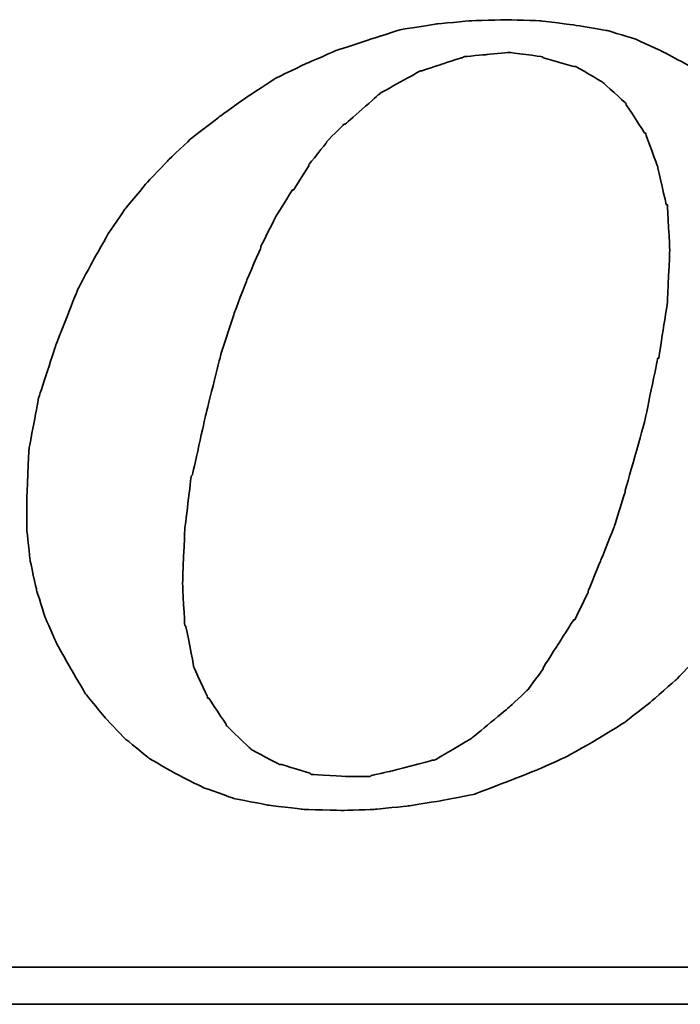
# Model space of a CAD drawing. Header units: millimetres. Extents: x 453 to 817, y 102 to 231.
# Tile 42 of 57: x 746.69 to 750.9, y 135.55 to 141.82. Entities that reach past the tile are written whole.
import ezdxf

# ---------------------------------------------------------------- set-up
doc = ezdxf.new("R2010")
doc.units = ezdxf.units.MM
doc.layers.add('DIM', color=4, linetype='CONTINUOUS')
doc.layers.add('layer 1', color=7, linetype='CONTINUOUS')

# ---------------------------------------------------------------- blocks, each defined once
blk = doc.blocks.new('TBI MOTION logo(完整正式版)')
at = {"layer": 'layer 1', "color": 22, "lineweight": 35}
for points, knots in [([(35.79625, -6.98375), (35.79625, -6.98375), (36.23125, -7.43875), (36.23125, -7.43875), (36.23125, -7.43875), (36.23125, -7.43875), (36.75625, -7.87125), (36.75625, -7.87125), (36.75625, -7.87125), (36.75625, -7.87125), (37.33125, -8.20375), (37.33125, -8.20375), (37.33125, -8.20375), (37.33125, -8.20375), (37.95625, -8.51875), (37.95625, -8.51875), (37.95625, -8.51875), (37.95625, -8.51875), (38.62625, -8.75875), (38.62625, -8.75875), (38.62625, -8.75875), (38.62625, -8.75875), (39.37125, -8.90375), (39.37125, -8.90375), (39.37125, -8.90375), (39.37125, -8.90375), (40.14125, -8.99875), (40.14125, -8.99875), (40.14125, -8.99875), (40.14125, -8.99875), (41.02625, -9.02375), (41.02625, -9.02375), (41.02625, -9.02375), (41.02625, -9.02375), (41.74625, -8.99875), (41.74625, -8.99875), (41.74625, -8.99875), (41.74625, -8.99875), (42.46625, -8.92375), (42.46625, -8.92375), (42.46625, -8.92375), (42.46625, -8.92375), (43.21125, -8.80625), (43.21125, -8.80625), (43.21125, -8.80625), (43.21125, -8.80625), (43.93125, -8.66375), (43.93125, -8.66375), (43.93125, -8.66375), (43.93125, -8.66375), (44.62625, -8.39875), (44.62625, -8.39875), (44.62625, -8.39875), (44.62625, -8.39875), (45.29625, -8.13375), (45.29625, -8.13375), (45.29625, -8.13375), (45.29625, -8.13375), (45.94625, -7.84375), (45.94625, -7.84375), (45.94625, -7.84375), (45.94625, -7.84375), (46.61625, -7.46375), (46.61625, -7.46375), (46.61625, -7.46375), (46.61625, -7.46375), (47.24125, -7.07875), (47.24125, -7.07875), (47.24125, -7.07875), (47.24125, -7.07875), (47.81625, -6.62375), (47.81625, -6.62375), (47.81625, -6.62375), (47.81625, -6.62375), (48.36875, -6.14375), (48.36875, -6.14375), (48.36875, -6.14375), (48.36875, -6.14375), (48.84625, -5.64125), (48.84625, -5.64125), (48.84625, -5.64125), (48.84625, -5.64125), (49.32625, -5.06375), (49.32625, -5.06375), (49.32625, -5.06375), (49.32625, -5.06375), (49.71125, -4.51374), (49.71125, -4.51374), (49.71125, -4.51374), (49.71125, -4.51374), (50.09625, -3.83874), (50.09625, -3.83874), (50.09625, -3.83874), (50.09625, -3.83874), (50.48125, -3.21374), (50.48125, -3.21374), (50.48125, -3.21374), (50.48125, -3.21374), (50.96125, -1.99125), (50.96125, -1.99125), (50.96125, -1.99125), (50.96125, -1.99125), (51.34375, -0.81875), (51.34375, -0.81875), (51.34375, -0.81875), (51.34375, -0.81875), (51.56125, 0.45624), (51.56125, 0.45624), (51.56125, 0.45624), (51.56125, 0.45624), (51.60625, 1.67624), (51.60625, 1.67624), (51.60625, 1.67624), (51.60625, 1.67624), (51.56125, 2.44625), (51.56125, 2.44625), (51.56125, 2.44625), (51.56125, 2.44625), (51.51125, 3.14125), (51.51125, 3.14125), (51.51125, 3.14125), (51.51125, 3.14125), (51.34375, 3.81125), (51.34375, 3.81125), (51.34375, 3.81125), (51.34375, 3.81125), (51.15125, 4.41125), (51.15125, 4.41125), (51.15125, 4.41125), (51.15125, 4.41125), (50.86125, 5.01125), (50.86125, 5.01125), (50.86125, 5.01125), (50.86125, 5.01125), (50.55125, 5.58875), (50.55125, 5.58875), (50.55125, 5.58875), (50.55125, 5.58875), (50.16625, 6.09125), (50.16625, 6.09125), (50.16625, 6.09125), (50.16625, 6.09125), (49.71125, 6.54875), (49.71125, 6.54875), (49.71125, 6.54875), (49.71125, 6.54875), (49.23125, 6.98125), (49.23125, 6.98125), (49.23125, 6.98125), (49.23125, 6.98125), (48.67875, 7.36625), (48.67875, 7.36625), (48.67875, 7.36625), (48.67875, 7.36625), (48.10375, 7.67625), (48.10375, 7.67625), (48.10375, 7.67625), (48.10375, 7.67625), (47.48125, 7.96375), (47.48125, 7.96375), (47.48125, 7.96375), (47.48125, 7.96375), (46.85625, 8.15625), (46.85625, 8.15625), (46.85625, 8.15625), (46.85625, 8.15625), (46.13625, 8.27624), (46.13625, 8.27624), (46.13625, 8.27624), (46.13625, 8.27624), (45.39125, 8.37125), (45.39125, 8.37125), (45.39125, 8.37125), (45.39125, 8.37125), (44.62625, 8.39624), (44.62625, 8.39624), (44.62625, 8.39624), (44.62625, 8.39624), (43.83625, 8.37125), (43.83625, 8.37125), (43.83625, 8.37125), (43.83625, 8.37125), (43.09125, 8.30125), (43.09125, 8.30125), (43.09125, 8.30125), (43.09125, 8.30125), (42.32125, 8.18125), (42.32125, 8.18125), (42.32125, 8.18125), (42.32125, 8.18125), (41.62875, 7.96375), (41.62875, 7.96375), (41.62875, 7.96375), (41.62875, 7.96375), (40.90625, 7.72625), (40.90625, 7.72625), (40.90625, 7.72625), (40.90625, 7.72625), (40.23624, 7.43625), (40.23624, 7.43625), (40.23624, 7.43625), (40.23624, 7.43625), (39.54124, 7.10125), (39.54124, 7.10125), (39.54124, 7.10125), (39.54124, 7.10125), (38.91625, 6.69125), (38.91625, 6.69125), (38.91625, 6.69125), (38.91625, 6.69125), (38.31625, 6.26125), (38.31625, 6.26125), (38.31625, 6.26125), (38.31625, 6.26125), (37.69125, 5.78125), (37.69125, 5.78125), (37.69125, 5.78125), (37.69125, 5.78125), (37.18625, 5.30125), (37.18625, 5.30125), (37.18625, 5.30125), (37.18625, 5.30125), (36.70625, 4.79624), (36.70625, 4.79624), (36.70625, 4.79624), (36.70625, 4.79624), (36.23125, 4.22125), (36.23125, 4.22125), (36.23125, 4.22125), (36.23125, 4.22125), (35.87124, 3.69375), (35.87124, 3.69375), (35.87124, 3.69375), (35.87124, 3.69375), (35.53125, 3.09125), (35.53125, 3.09125), (35.53125, 3.09125), (35.53125, 3.09125), (35.19875, 2.47125), (35.19875, 2.47125), (35.19875, 2.47125), (35.19875, 2.47125), (34.71625, 1.24625), (34.71625, 1.24625), (34.71625, 1.24625), (34.71625, 1.24625), (34.33125, 0.06874), (34.33125, 0.06874), (34.33125, 0.06874), (34.33125, 0.06874), (34.11625, -1.07875), (34.11625, -1.07875), (34.11625, -1.07875), (34.11625, -1.07875), (34.07125, -2.15875), (34.07125, -2.15875), (34.07125, -2.15875), (34.07125, -2.15875), (34.07125, -2.85375), (34.07125, -2.85375), (34.07125, -2.85375), (34.07125, -2.85375), (34.14125, -3.50375), (34.14125, -3.50375), (34.14125, -3.50375), (34.14125, -3.50375), (34.28625, -4.17375), (34.28625, -4.17375), (34.28625, -4.17375), (34.28625, -4.17375), (34.47625, -4.77624), (34.47625, -4.77624), (34.47625, -4.77624), (34.47625, -4.77624), (34.71625, -5.32625), (34.71625, -5.32625), (34.71625, -5.32625), (34.71625, -5.32625), (35.05375, -5.92875), (35.05375, -5.92875), (35.05375, -5.92875), (35.05375, -5.92875), (35.36375, -6.45375), (35.36375, -6.45375), (35.36375, -6.45375), (35.36375, -6.45375), (35.79625, -6.98375), (35.79625, -6.98375)], [0, 0, 0, 0, 0.01388889, 0.01388889, 0.01388889, 0.0138889, 0.02777778, 0.02777778, 0.02777778, 0.02777779, 0.04166667, 0.04166667, 0.04166667, 0.04166668, 0.05555556, 0.05555556, 0.05555556, 0.05555557, 0.06944444, 0.06944444, 0.06944444, 0.06944445, 0.08333333, 0.08333333, 0.08333333, 0.08333334, 0.09722222, 0.09722222, 0.09722222, 0.09722223, 0.11111111, 0.11111111, 0.11111111, 0.11111112, 0.125, 0.125, 0.125, 0.12500001, 0.13888889, 0.13888889, 0.13888889, 0.1388889, 0.15277778, 0.15277778, 0.15277778, 0.15277779, 0.16666667, 0.16666667, 0.16666667, 0.16666668, 0.18055556, 0.18055556, 0.18055556, 0.18055557, 0.19444444, 0.19444444, 0.19444444, 0.19444445, 0.20833333, 0.20833333, 0.20833333, 0.20833334, 0.22222222, 0.22222222, 0.22222222, 0.22222223, 0.23611111, 0.23611111, 0.23611111, 0.23611112, 0.25, 0.25, 0.25, 0.25000001, 0.26388889, 0.26388889, 0.26388889, 0.2638889, 0.27777778, 0.27777778, 0.27777778, 0.27777779, 0.29166667, 0.29166667, 0.29166667, 0.29166668, 0.30555556, 0.30555556, 0.30555556, 0.30555557, 0.31944444, 0.31944444, 0.31944444, 0.31944445, 0.33333333, 0.33333333, 0.33333333, 0.33333334, 0.34722222, 0.34722222, 0.34722222, 0.34722223, 0.36111111, 0.36111111, 0.36111111, 0.36111112, 0.375, 0.375, 0.375, 0.37500001, 0.38888889, 0.38888889, 0.38888889, 0.3888889, 0.40277778, 0.40277778, 0.40277778, 0.40277779, 0.41666667, 0.41666667, 0.41666667, 0.41666668, 0.43055556, 0.43055556, 0.43055556, 0.43055557, 0.44444444, 0.44444444, 0.44444444, 0.44444445, 0.45833333, 0.45833333, 0.45833333, 0.45833334, 0.47222222, 0.47222222, 0.47222222, 0.47222223, 0.48611111, 0.48611111, 0.48611111, 0.48611112, 0.5, 0.5, 0.5, 0.50000001, 0.51388889, 0.51388889, 0.51388889, 0.5138889, 0.52777778, 0.52777778, 0.52777778, 0.52777779, 0.54166667, 0.54166667, 0.54166667, 0.54166668, 0.55555556, 0.55555556, 0.55555556, 0.55555557, 0.56944444, 0.56944444, 0.56944444, 0.56944445, 0.58333333, 0.58333333, 0.58333333, 0.58333334, 0.59722222, 0.59722222, 0.59722222, 0.59722223, 0.61111111, 0.61111111, 0.61111111, 0.61111112, 0.625, 0.625, 0.625, 0.62500001, 0.63888889, 0.63888889, 0.63888889, 0.6388889, 0.65277778, 0.65277778, 0.65277778, 0.65277779, 0.66666667, 0.66666667, 0.66666667, 0.66666668, 0.68055556, 0.68055556, 0.68055556, 0.68055557, 0.69444444, 0.69444444, 0.69444444, 0.69444445, 0.70833333, 0.70833333, 0.70833333, 0.70833334, 0.72222222, 0.72222222, 0.72222222, 0.72222223, 0.73611111, 0.73611111, 0.73611111, 0.73611112, 0.75, 0.75, 0.75, 0.75000001, 0.76388889, 0.76388889, 0.76388889, 0.7638889, 0.77777778, 0.77777778, 0.77777778, 0.77777779, 0.79166667, 0.79166667, 0.79166667, 0.79166668, 0.80555556, 0.80555556, 0.80555556, 0.80555557, 0.81944444, 0.81944444, 0.81944444, 0.81944445, 0.83333333, 0.83333333, 0.83333333, 0.83333334, 0.84722222, 0.84722222, 0.84722222, 0.84722223, 0.86111111, 0.86111111, 0.86111111, 0.86111112, 0.875, 0.875, 0.875, 0.87500001, 0.88888889, 0.88888889, 0.88888889, 0.8888889, 0.90277778, 0.90277778, 0.90277778, 0.90277779, 0.91666667, 0.91666667, 0.91666667, 0.91666668, 0.93055556, 0.93055556, 0.93055556, 0.93055557, 0.94444444, 0.94444444, 0.94444444, 0.94444445, 0.95833333, 0.95833333, 0.95833333, 0.95833334, 0.97222222, 0.97222222, 0.97222222, 0.97222223, 0.98611111, 0.98611111, 0.98611111, 0.98611112, 1, 1, 1, 1]), ([(38.33875, 1.03124), (38.33875, 1.03124), (38.62625, 1.89625), (38.62625, 1.89625), (38.62625, 1.89625), (38.62625, 1.89625), (38.91625, 2.66375), (38.91625, 2.66375), (38.91625, 2.66375), (38.91625, 2.66375), (39.22625, 3.38125), (39.22625, 3.38125), (39.22625, 3.38125), (39.22625, 3.38125), (39.22625, 3.40624), (39.22625, 3.40624), (39.22625, 3.40624), (39.22625, 3.40624), (39.56124, 4.07624), (39.56124, 4.07624), (39.56124, 4.07624), (39.56124, 4.07624), (39.92125, 4.65125), (39.92125, 4.65125), (39.92125, 4.65125), (39.92125, 4.65125), (39.94625, 4.65125), (39.94625, 4.65125), (39.94625, 4.65125), (39.94625, 4.65125), (40.28125, 5.17875), (40.28125, 5.17875), (40.28125, 5.17875), (40.28125, 5.17875), (40.28125, 5.20375), (40.28125, 5.20375), (40.28125, 5.20375), (40.28125, 5.20375), (40.66875, 5.68625), (40.66875, 5.68625), (40.66875, 5.68625), (40.66875, 5.68625), (40.66875, 5.70625), (40.66875, 5.70625), (40.66875, 5.70625), (40.66875, 5.70625), (41.05124, 6.09125), (41.05124, 6.09125), (41.05124, 6.09125), (41.05124, 6.09125), (41.07625, 6.09125), (41.07625, 6.09125), (41.07625, 6.09125), (41.07625, 6.09125), (41.84125, 6.76625), (41.84125, 6.76625), (41.84125, 6.76625), (41.84125, 6.76625), (41.86625, 6.78625), (41.86625, 6.78625), (41.86625, 6.78625), (41.86625, 6.78625), (42.73125, 7.26624), (42.73125, 7.26624), (42.73125, 7.26624), (42.73125, 7.26624), (42.75625, 7.26624), (42.75625, 7.26624), (42.75625, 7.26624), (42.75625, 7.26624), (43.18625, 7.41125), (43.18625, 7.41125), (43.18625, 7.41125), (43.18625, 7.41125), (43.64125, 7.55625), (43.64125, 7.55625), (43.64125, 7.55625), (43.64125, 7.55625), (43.66625, 7.55625), (43.66625, 7.55625), (43.66625, 7.55625), (43.66625, 7.55625), (43.69125, 7.58124), (43.69125, 7.58124), (43.69125, 7.58124), (43.69125, 7.58124), (44.19125, 7.62625), (44.19125, 7.62625), (44.19125, 7.62625), (44.19125, 7.62625), (44.67125, 7.67625), (44.67125, 7.67625), (44.67125, 7.67625), (44.67125, 7.67625), (44.69625, 7.67625), (44.69625, 7.67625), (44.69625, 7.67625), (44.69625, 7.67625), (45.41875, 7.58124), (45.41875, 7.58124), (45.41875, 7.58124), (45.41875, 7.58124), (45.44125, 7.55625), (45.44125, 7.55625), (45.44125, 7.55625), (45.44125, 7.55625), (46.11125, 7.36625), (46.11125, 7.36625), (46.11125, 7.36625), (46.11125, 7.36625), (46.13625, 7.36625), (46.13625, 7.36625), (46.13625, 7.36625), (46.13625, 7.36625), (46.15875, 7.36625), (46.15875, 7.36625), (46.15875, 7.36625), (46.15875, 7.36625), (46.73625, 7.02624), (46.73625, 7.02624), (46.73625, 7.02624), (46.73625, 7.02624), (46.76125, 7.00624), (46.76125, 7.00624), (46.76125, 7.00624), (46.76125, 7.00624), (47.24125, 6.57124), (47.24125, 6.57124), (47.24125, 6.57124), (47.24125, 6.57124), (47.26625, 6.54875), (47.26625, 6.54875), (47.26625, 6.54875), (47.26625, 6.54875), (47.26625, 6.52375), (47.26625, 6.52375), (47.26625, 6.52375), (47.26625, 6.52375), (47.67375, 5.89875), (47.67375, 5.89875), (47.67375, 5.89875), (47.67375, 5.89875), (47.69625, 5.89875), (47.69625, 5.89875), (47.69625, 5.89875), (47.69625, 5.89875), (47.69625, 5.87625), (47.69625, 5.87625), (47.69625, 5.87625), (47.69625, 5.87625), (47.96125, 5.15625), (47.96125, 5.15625), (47.96125, 5.15625), (47.96125, 5.15625), (47.96125, 5.13125), (47.96125, 5.13125), (47.96125, 5.13125), (47.96125, 5.13125), (48.15125, 4.31875), (48.15125, 4.31875), (48.15125, 4.31875), (48.15125, 4.31875), (48.17625, 4.31875), (48.17625, 4.31875), (48.17625, 4.31875), (48.17625, 4.31875), (48.17625, 4.29125), (48.17625, 4.29125), (48.17625, 4.29125), (48.17625, 4.29125), (48.22625, 3.33125), (48.22625, 3.33125), (48.22625, 3.33125), (48.22625, 3.33125), (48.22625, 3.30875), (48.22625, 3.30875), (48.22625, 3.30875), (48.22625, 3.30875), (48.17625, 2.20624), (48.17625, 2.20624), (48.17625, 2.20624), (48.17625, 2.20624), (48.17625, 2.18124), (48.17625, 2.18124), (48.17625, 2.18124), (48.17625, 2.18124), (47.98375, 0.93624), (47.98375, 0.93624), (47.98375, 0.93624), (47.98375, 0.93624), (47.96125, 0.93624), (47.96125, 0.93624), (47.96125, 0.93624), (47.96125, 0.93624), (47.67375, -0.45874), (47.67375, -0.45874), (47.67375, -0.45874), (47.67375, -0.45874), (47.24125, -1.99125), (47.24125, -1.99125), (47.24125, -1.99125), (47.24125, -1.99125), (47.24125, -2.01874), (47.24125, -2.01874), (47.24125, -2.01874), (47.24125, -2.01874), (47.00125, -2.78375), (47.00125, -2.78375), (47.00125, -2.78375), (47.00125, -2.78375), (46.71125, -3.50375), (46.71125, -3.50375), (46.71125, -3.50375), (46.71125, -3.50375), (46.42625, -4.19875), (46.42625, -4.19875), (46.42625, -4.19875), (46.42625, -4.19875), (46.42625, -4.22375), (46.42625, -4.22375), (46.42625, -4.22375), (46.42625, -4.22375), (46.13625, -4.82374), (46.13625, -4.82374), (46.13625, -4.82374), (46.13625, -4.82374), (46.11125, -4.82374), (46.11125, -4.82374), (46.11125, -4.82374), (46.11125, -4.82374), (45.77625, -5.35125), (45.77625, -5.35125), (45.77625, -5.35125), (45.77625, -5.35125), (45.44125, -5.87875), (45.44125, -5.87875), (45.44125, -5.87875), (45.44125, -5.87875), (45.44125, -5.90375), (45.44125, -5.90375), (45.44125, -5.90375), (45.44125, -5.90375), (45.10625, -6.35875), (45.10625, -6.35875), (45.10625, -6.35875), (45.10625, -6.35875), (45.08125, -6.38375), (45.08125, -6.38375), (45.08125, -6.38375), (45.08125, -6.38375), (44.69625, -6.74375), (44.69625, -6.74375), (44.69625, -6.74375), (44.69625, -6.74375), (43.88375, -7.41625), (43.88375, -7.41625), (43.88375, -7.41625), (43.88375, -7.41625), (43.85625, -7.43875), (43.85625, -7.43875), (43.85625, -7.43875), (43.85625, -7.43875), (43.04125, -7.91875), (43.04125, -7.91875), (43.04125, -7.91875), (43.04125, -7.91875), (43.01625, -7.91875), (43.01625, -7.91875), (43.01625, -7.91875), (43.01625, -7.91875), (42.99625, -7.91875), (42.99625, -7.91875), (42.99625, -7.91875), (42.99625, -7.91875), (42.08125, -8.15875), (42.08125, -8.15875), (42.08125, -8.15875), (42.08125, -8.15875), (41.65125, -8.25625), (41.65125, -8.25625), (41.65125, -8.25625), (41.65125, -8.25625), (41.62875, -8.27875), (41.62875, -8.27875), (41.62875, -8.27875), (41.62875, -8.27875), (41.60125, -8.27875), (41.60125, -8.27875), (41.60125, -8.27875), (41.60125, -8.27875), (41.12125, -8.27875), (41.12125, -8.27875), (41.12125, -8.27875), (41.12125, -8.27875), (40.35624, -8.23125), (40.35624, -8.23125), (40.35624, -8.23125), (40.35624, -8.23125), (40.33125, -8.23125), (40.33125, -8.23125), (40.33125, -8.23125), (40.33125, -8.23125), (40.30625, -8.20375), (40.30625, -8.20375), (40.30625, -8.20375), (40.30625, -8.20375), (39.68375, -8.01375), (39.68375, -8.01375), (39.68375, -8.01375), (39.68375, -8.01375), (39.66124, -8.01375), (39.66124, -8.01375), (39.66124, -8.01375), (39.66124, -8.01375), (39.63625, -8.01375), (39.63625, -8.01375), (39.63625, -8.01375), (39.63625, -8.01375), (39.01125, -7.67875), (39.01125, -7.67875), (39.01125, -7.67875), (39.01125, -7.67875), (38.98875, -7.65375), (38.98875, -7.65375), (38.98875, -7.65375), (38.98875, -7.65375), (38.48625, -7.17375), (38.48625, -7.17375), (38.48625, -7.17375), (38.48625, -7.17375), (38.45875, -7.14875), (38.45875, -7.14875), (38.45875, -7.14875), (38.45875, -7.14875), (38.45875, -7.12875), (38.45875, -7.12875), (38.45875, -7.12875), (38.45875, -7.12875), (38.07625, -6.54875), (38.07625, -6.54875), (38.07625, -6.54875), (38.07625, -6.54875), (38.05125, -6.54875), (38.05125, -6.54875), (38.05125, -6.54875), (38.05125, -6.54875), (38.05125, -6.52875), (38.05125, -6.52875), (38.05125, -6.52875), (38.05125, -6.52875), (37.74125, -5.85375), (37.74125, -5.85375), (37.74125, -5.85375), (37.74125, -5.85375), (37.74125, -5.82875), (37.74125, -5.82875), (37.74125, -5.82875), (37.74125, -5.82875), (37.57375, -4.96875), (37.57375, -4.96875), (37.57375, -4.96875), (37.57375, -4.96875), (37.54625, -4.94375), (37.54625, -4.94375), (37.54625, -4.94375), (37.54625, -4.94375), (37.50125, -4.03375), (37.50125, -4.03375), (37.50125, -4.03375), (37.50125, -4.03375), (37.50125, -4.00875), (37.50125, -4.00875), (37.50125, -4.00875), (37.50125, -4.00875), (37.54625, -2.85375), (37.54625, -2.85375), (37.54625, -2.85375), (37.54625, -2.85375), (37.69125, -1.65875), (37.69125, -1.65875), (37.69125, -1.65875), (37.69125, -1.65875), (37.71624, -1.63375), (37.71624, -1.63375), (37.71624, -1.63375), (37.71624, -1.63375), (38.00375, -0.33875), (38.00375, -0.33875), (38.00375, -0.33875), (38.00375, -0.33875), (38.33875, 1.00624), (38.33875, 1.00624), (38.33875, 1.00624), (38.33875, 1.00624), (38.33875, 1.03124), (38.33875, 1.03124)], [0, 0, 0, 0, 0.01010101, 0.01010101, 0.01010101, 0.01010102, 0.02020202, 0.02020202, 0.02020202, 0.02020203, 0.03030303, 0.03030303, 0.03030303, 0.03030304, 0.04040404, 0.04040404, 0.04040404, 0.04040405, 0.05050505, 0.05050505, 0.05050505, 0.05050506, 0.06060606, 0.06060606, 0.06060606, 0.06060607, 0.07070707, 0.07070707, 0.07070707, 0.07070708, 0.08080808, 0.08080808, 0.08080808, 0.08080809, 0.09090909, 0.09090909, 0.09090909, 0.0909091, 0.1010101, 0.1010101, 0.1010101, 0.10101011, 0.11111111, 0.11111111, 0.11111111, 0.11111112, 0.12121212, 0.12121212, 0.12121212, 0.12121213, 0.13131313, 0.13131313, 0.13131313, 0.13131314, 0.14141414, 0.14141414, 0.14141414, 0.14141415, 0.15151515, 0.15151515, 0.15151515, 0.15151516, 0.16161616, 0.16161616, 0.16161616, 0.16161617, 0.17171717, 0.17171717, 0.17171717, 0.17171718, 0.18181818, 0.18181818, 0.18181818, 0.18181819, 0.19191919, 0.19191919, 0.19191919, 0.1919192, 0.2020202, 0.2020202, 0.2020202, 0.20202021, 0.21212121, 0.21212121, 0.21212121, 0.21212122, 0.22222222, 0.22222222, 0.22222222, 0.22222223, 0.23232323, 0.23232323, 0.23232323, 0.23232324, 0.24242424, 0.24242424, 0.24242424, 0.24242425, 0.25252525, 0.25252525, 0.25252525, 0.25252526, 0.26262626, 0.26262626, 0.26262626, 0.26262627, 0.27272727, 0.27272727, 0.27272727, 0.27272728, 0.28282828, 0.28282828, 0.28282828, 0.28282829, 0.29292929, 0.29292929, 0.29292929, 0.2929293, 0.3030303, 0.3030303, 0.3030303, 0.30303031, 0.31313131, 0.31313131, 0.31313131, 0.31313132, 0.32323232, 0.32323232, 0.32323232, 0.32323233, 0.33333333, 0.33333333, 0.33333333, 0.33333334, 0.34343434, 0.34343434, 0.34343434, 0.34343435, 0.35353535, 0.35353535, 0.35353535, 0.35353536, 0.36363636, 0.36363636, 0.36363636, 0.36363637, 0.37373737, 0.37373737, 0.37373737, 0.37373738, 0.38383838, 0.38383838, 0.38383838, 0.38383839, 0.39393939, 0.39393939, 0.39393939, 0.3939394, 0.4040404, 0.4040404, 0.4040404, 0.40404041, 0.41414141, 0.41414141, 0.41414141, 0.41414142, 0.42424242, 0.42424242, 0.42424242, 0.42424243, 0.43434343, 0.43434343, 0.43434343, 0.43434344, 0.44444444, 0.44444444, 0.44444444, 0.44444445, 0.45454545, 0.45454545, 0.45454545, 0.45454546, 0.46464646, 0.46464646, 0.46464646, 0.46464647, 0.47474747, 0.47474747, 0.47474747, 0.47474748, 0.48484848, 0.48484848, 0.48484848, 0.48484849, 0.49494949, 0.49494949, 0.49494949, 0.4949495, 0.50505051, 0.50505051, 0.50505051, 0.50505052, 0.51515152, 0.51515152, 0.51515152, 0.51515153, 0.52525253, 0.52525253, 0.52525253, 0.52525254, 0.53535354, 0.53535354, 0.53535354, 0.53535355, 0.54545455, 0.54545455, 0.54545455, 0.54545456, 0.55555556, 0.55555556, 0.55555556, 0.55555557, 0.56565657, 0.56565657, 0.56565657, 0.56565658, 0.57575758, 0.57575758, 0.57575758, 0.57575759, 0.58585859, 0.58585859, 0.58585859, 0.5858586, 0.5959596, 0.5959596, 0.5959596, 0.59595961, 0.60606061, 0.60606061, 0.60606061, 0.60606062, 0.61616162, 0.61616162, 0.61616162, 0.61616163, 0.62626263, 0.62626263, 0.62626263, 0.62626264, 0.63636364, 0.63636364, 0.63636364, 0.63636365, 0.64646465, 0.64646465, 0.64646465, 0.64646466, 0.65656566, 0.65656566, 0.65656566, 0.65656567, 0.66666667, 0.66666667, 0.66666667, 0.66666668, 0.67676768, 0.67676768, 0.67676768, 0.67676769, 0.68686869, 0.68686869, 0.68686869, 0.6868687, 0.6969697, 0.6969697, 0.6969697, 0.69696971, 0.70707071, 0.70707071, 0.70707071, 0.70707072, 0.71717172, 0.71717172, 0.71717172, 0.71717173, 0.72727273, 0.72727273, 0.72727273, 0.72727274, 0.73737374, 0.73737374, 0.73737374, 0.73737375, 0.74747475, 0.74747475, 0.74747475, 0.74747476, 0.75757576, 0.75757576, 0.75757576, 0.75757577, 0.76767677, 0.76767677, 0.76767677, 0.76767678, 0.77777778, 0.77777778, 0.77777778, 0.77777779, 0.78787879, 0.78787879, 0.78787879, 0.7878788, 0.7979798, 0.7979798, 0.7979798, 0.79797981, 0.80808081, 0.80808081, 0.80808081, 0.80808082, 0.81818182, 0.81818182, 0.81818182, 0.81818183, 0.82828283, 0.82828283, 0.82828283, 0.82828284, 0.83838384, 0.83838384, 0.83838384, 0.83838385, 0.84848485, 0.84848485, 0.84848485, 0.84848486, 0.85858586, 0.85858586, 0.85858586, 0.85858587, 0.86868687, 0.86868687, 0.86868687, 0.86868688, 0.87878788, 0.87878788, 0.87878788, 0.87878789, 0.88888889, 0.88888889, 0.88888889, 0.8888889, 0.8989899, 0.8989899, 0.8989899, 0.89898991, 0.90909091, 0.90909091, 0.90909091, 0.90909092, 0.91919192, 0.91919192, 0.91919192, 0.91919193, 0.92929293, 0.92929293, 0.92929293, 0.92929294, 0.93939394, 0.93939394, 0.93939394, 0.93939395, 0.94949495, 0.94949495, 0.94949495, 0.94949496, 0.95959596, 0.95959596, 0.95959596, 0.95959597, 0.96969697, 0.96969697, 0.96969697, 0.96969698, 0.97979798, 0.97979798, 0.97979798, 0.97979799, 0.98989899, 0.98989899, 0.98989899, 0.989899, 1, 1, 1, 1]), ([(75.90875, -9.47875), (75.90875, -9.47875), (75.90875, -12.28625), (75.90875, -12.28625), (75.90875, -12.28625), (75.90875, -12.28625), (75.90875, -12.47875), (75.90875, -12.47875), (75.90875, -12.47875), (75.90875, -12.47875), (75.71625, -12.47875), (75.71625, -12.47875), (75.71625, -12.47875), (75.71625, -12.47875), (-88.32875, -12.47875), (-88.32875, -12.47875), (-88.32875, -12.47875), (-88.32875, -12.47875), (-88.32875, -13.29375), (-88.32875, -13.29375), (-88.32875, -13.29375), (-88.32875, -13.29375), (82.89125, -13.29375), (82.89125, -13.29375), (82.89125, -13.29375), (82.89125, -13.29375), (75.90875, -9.47875), (75.90875, -9.47875)], [0, 0, 0, 0, 0.14285714, 0.14285714, 0.14285714, 0.14285715, 0.28571429, 0.28571429, 0.28571429, 0.2857143, 0.42857143, 0.42857143, 0.42857143, 0.42857144, 0.57142857, 0.57142857, 0.57142857, 0.57142858, 0.71428571, 0.71428571, 0.71428571, 0.71428572, 0.85714286, 0.85714286, 0.85714286, 0.85714287, 1, 1, 1, 1])]:
    blk.add_open_spline(points, degree=3, knots=knots, dxfattribs=at)

msp = doc.modelspace()

# ---------------------------------------------------------------- block references
at = {"layer": 'DIM', "color": 7, "xscale": 0.2889976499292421, "yscale": 0.2889976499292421, "zscale": 0.2889976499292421}
msp.add_blockref('TBI MOTION logo(完整正式版)', (736.8923, 139.3967), dxfattribs=at)

doc.saveas('drawing.dxf')
